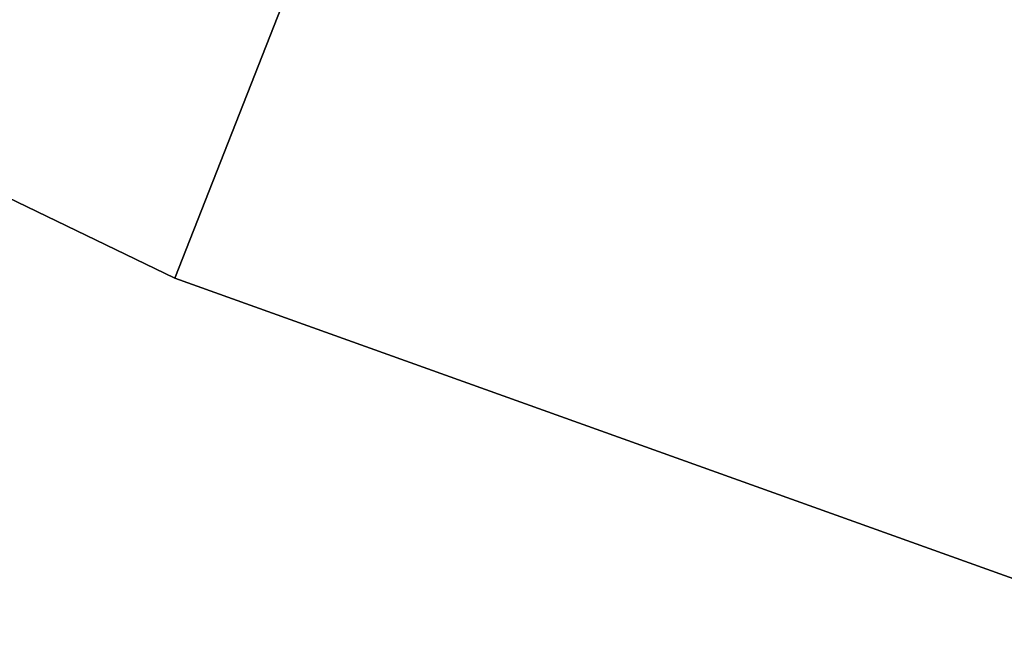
# Model space of a CAD drawing. Extents: x 0 to 712, y 0 to 712.
# Tile 237 of 256: x 245.25785 to 245.26604, y 287.13291 to 287.13814. Entities that reach past the tile are written whole.
import ezdxf

# ---------------------------------------------------------------- set-up
doc = ezdxf.new("R2010")
doc.units = 0
doc.header["$LTSCALE"] = 25.4
doc.layers.get('0').update_dxf_attribs({"color": 13, "linetype": 'CONTINUOUS'})

# ---------------------------------------------------------------- blocks, each defined once
blk = doc.blocks.new('GRUPUJ_12')
at = {"color": 0}
mesh = blk.add_polyface(dxfattribs=at)
corners = [(243.770874, 285.4473572, 402.61203), (241.5606995, 286.3432083, 401.8466492), (243.7152405, 285.3056412, 401.8466492), (241.6368103, 286.4750519, 402.61203)]
mesh.append_faces([[corners[k] for k in face] for face in [(0, 1, 2), (1, 0, 3)]], dxfattribs={"vtx0": -1, "color": 0})
mesh = blk.add_polyface(dxfattribs=at)
corners = [(241.5606995, 286.3432083, 401.8466492), (241.5606995, 286.3432083, 341.8466492), (243.7152405, 285.3056412, 401.8466492)]
mesh.append_faces([[corners[k] for k in face] for face in [(0, 1, 2)]], dxfattribs={"color": 0})
mesh = blk.add_polyface(dxfattribs=at)
corners = [(243.770874, 285.4473572, 402.61203), (243.7152405, 285.3056412, 401.8466492), (244.6164246, 284.9827118, 401.8466492)]
mesh.append_faces([[corners[k] for k in face] for face in [(0, 1, 2)]], dxfattribs={"color": 0})
mesh = blk.add_polyface(dxfattribs=at)
corners = [(243.7152405, 285.3056412, 401.8466492), (244.6164246, 284.9827118, 341.8466492), (244.6164246, 284.9827118, 401.8466492)]
mesh.append_faces([[corners[k] for k in face] for face in [(0, 1, 2)]], dxfattribs={"color": 0})
blk = doc.blocks.new('CRISTAL-L-7631-7630_STL')
at = {"color": 8}
blk.add_blockref('GRUPUJ_12', (146.5341797, -354.22995, 165.372406), dxfattribs=at)
blk = doc.blocks.new('GRUPUJ_11')
at = {"color": 0}
blk.add_blockref('CRISTAL-L-7631-7630_STL', (-144.9902802, 356.0603027, -7.2190595), dxfattribs=at)

msp = doc.modelspace()

# ---------------------------------------------------------------- block references
at = {"color": 0}
msp.add_blockref('GRUPUJ_11', (0, 0), dxfattribs=at)

doc.saveas('drawing.dxf')
